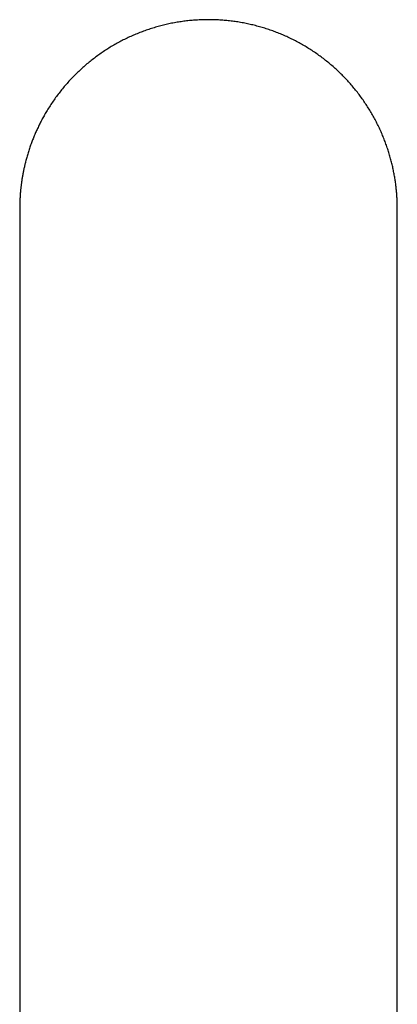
# Model space of a CAD drawing. Header units: millimetres. Extents: x 8 to 590, y 12 to 635.
# Tile 148 of 149: x 296 to 320, y 573 to 635. Entities that reach past the tile are written whole.
import ezdxf

# ---------------------------------------------------------------- set-up
doc = ezdxf.new("R2010")
doc.units = ezdxf.units.MM

msp = doc.modelspace()

# ---------------------------------------------------------------- linework, layer by layer
at = {"color": 7, "linetype": 'Continuous', "lineweight": 30}
for points, knots in [([(320.147, 623.259), (320.147, 623.264), (320.147, 623.274), (320.147, 623.287), (320.147, 623.3), (320.147, 623.312), (320.147, 623.323), (320.147, 623.333), (320.147, 623.342), (320.147, 623.351), (320.147, 623.359), (320.147, 623.367), (320.147, 623.374), (320.147, 623.381), (320.147, 623.387), (320.147, 623.392), (320.147, 623.397), (320.147, 623.402), (320.147, 623.407), (320.147, 623.411), (320.147, 623.416), (320.147, 623.42), (320.147, 623.423), (320.147, 623.427), (320.147, 623.429), (320.147, 623.431), (320.147, 623.432), (320.147, 623.433), (320.146, 623.434), (320.146, 623.437), (320.146, 623.441), (320.146, 623.448), (320.146, 623.46), (320.146, 623.481), (320.145, 623.521), (320.144, 623.576), (320.143, 623.642), (320.141, 623.714), (320.138, 623.797), (320.134, 623.887), (320.126, 624.032), (320.114, 624.226), (320.091, 624.485), (320.062, 624.752), (320.026, 625.029), (319.982, 625.308), (319.931, 625.593), (319.871, 625.885), (319.802, 626.183), (319.724, 626.484), (319.636, 626.79), (319.538, 627.1), (319.429, 627.412), (319.31, 627.726), (319.182, 628.04), (319.043, 628.351), (318.895, 628.66), (318.738, 628.965), (318.572, 629.267), (318.396, 629.564), (318.212, 629.857), (318.019, 630.145), (317.818, 630.427), (317.609, 630.703), (317.392, 630.973), (317.168, 631.236), (316.936, 631.493), (316.696, 631.743), (316.448, 631.988), (316.192, 632.226), (315.929, 632.457), (315.658, 632.681), (315.38, 632.897), (315.096, 633.105), (314.806, 633.304), (314.51, 633.496), (314.209, 633.678), (313.903, 633.851), (313.592, 634.015), (313.278, 634.169), (312.96, 634.314), (312.638, 634.449), (312.313, 634.575), (311.983, 634.692), (311.65, 634.799), (311.312, 634.897), (310.97, 634.984), (310.626, 635.063), (310.279, 635.131), (309.929, 635.188), (309.578, 635.236), (309.225, 635.273), (308.872, 635.299), (308.518, 635.316), (308.164, 635.321), (307.81, 635.317), (307.458, 635.301), (307.106, 635.276), (306.757, 635.241), (306.409, 635.195), (306.063, 635.139), (305.717, 635.073), (305.373, 634.996), (305.032, 634.91), (304.692, 634.813), (304.356, 634.707), (304.023, 634.59), (303.694, 634.465), (303.369, 634.329), (303.049, 634.185), (302.733, 634.031), (302.424, 633.869), (302.12, 633.698), (301.822, 633.519), (301.531, 633.333), (301.246, 633.138), (300.966, 632.936), (300.691, 632.725), (300.421, 632.504), (300.156, 632.274), (299.897, 632.036), (299.643, 631.789), (299.396, 631.533), (299.156, 631.27), (298.924, 630.999), (298.7, 630.722), (298.483, 630.437), (298.276, 630.147), (298.078, 629.85), (297.896, 629.561), (297.731, 629.281), (297.582, 629.012), (297.441, 628.743), (297.31, 628.476), (297.187, 628.209), (297.073, 627.945), (296.967, 627.683), (296.865, 627.413), (296.768, 627.135), (296.677, 626.85), (296.594, 626.569), (296.525, 626.311), (296.467, 626.073), (296.417, 625.853), (296.37, 625.628), (296.329, 625.404), (296.292, 625.182), (296.259, 624.963), (296.231, 624.74), (296.206, 624.513), (296.188, 624.316), (296.176, 624.151), (296.167, 624.02), (296.161, 623.897), (296.156, 623.78), (296.152, 623.669), (296.15, 623.597), (296.149, 623.559), (296.149, 623.556), (296.149, 623.553), (296.149, 623.548), (296.149, 623.543), (296.149, 623.535), (296.149, 623.527), (296.149, 623.518), (296.149, 623.509), (296.148, 623.499), (296.148, 623.49), (296.148, 623.48), (296.148, 623.469), (296.148, 623.459), (296.148, 623.447), (296.148, 623.434), (296.148, 623.421), (296.147, 623.406), (296.147, 623.391), (296.147, 623.375), (296.147, 623.358), (296.147, 623.34), (296.147, 623.322), (296.147, 623.302), (296.147, 623.281), (296.147, 623.266), (296.147, 623.259)], [0, 0, 0, 0, 0.005077, 0.009943, 0.014599, 0.019044, 0.023278, 0.027301, 0.031113, 0.035063, 0.038757, 0.042196, 0.04538, 0.048309, 0.050846, 0.053155, 0.055235, 0.057085, 0.058707, 0.060099, 0.061263, 0.062198, 0.062904, 0.063285, 0.06354, 0.063621, 0.063651, 0.063675, 0.063694, 0.063788, 0.063862, 0.063996, 0.064238, 0.064679, 0.065495, 0.067045, 0.068532, 0.070116, 0.072131, 0.074285, 0.076471, 0.082268, 0.087971, 0.094625, 0.101117, 0.107567, 0.114398, 0.121375, 0.1285, 0.135776, 0.143206, 0.15079, 0.158532, 0.166398, 0.174312, 0.182268, 0.190261, 0.198284, 0.206334, 0.214404, 0.222489, 0.230582, 0.238678, 0.246771, 0.254853, 0.262921, 0.270989, 0.279092, 0.287226, 0.295387, 0.30357, 0.311771, 0.319986, 0.32821, 0.336439, 0.344669, 0.352894, 0.361111, 0.369314, 0.3775, 0.385663, 0.3938, 0.401932, 0.410093, 0.418282, 0.426496, 0.434729, 0.44298, 0.451244, 0.459518, 0.467799, 0.476082, 0.484364, 0.492641, 0.50091, 0.509167, 0.517409, 0.525631, 0.533832, 0.542014, 0.550213, 0.558427, 0.566654, 0.574889, 0.583129, 0.59137, 0.599608, 0.607839, 0.61606, 0.624267, 0.632456, 0.640624, 0.648766, 0.65688, 0.664962, 0.673008, 0.681044, 0.689137, 0.697284, 0.705478, 0.713713, 0.721983, 0.730281, 0.7386, 0.746935, 0.755278, 0.763623, 0.771964, 0.780294, 0.788608, 0.795864, 0.803072, 0.810161, 0.817128, 0.823973, 0.830698, 0.837304, 0.843792, 0.850921, 0.857906, 0.864749, 0.871453, 0.876631, 0.881882, 0.88726, 0.892757, 0.897851, 0.903028, 0.908283, 0.913608, 0.918973, 0.922181, 0.925227, 0.928115, 0.930848, 0.933432, 0.935869, 0.935943, 0.936026, 0.936126, 0.93625, 0.93658, 0.937025, 0.937806, 0.938806, 0.940026, 0.941467, 0.94313, 0.945015, 0.947123, 0.949453, 0.952006, 0.955129, 0.958532, 0.962214, 0.966176, 0.970416, 0.974936, 0.979453, 0.984218, 0.989231, 0.994492, 1, 1, 1, 1]), ([(296.147, 623.319), (296.147, 623.319), (296.147, 623.32), (296.147, 623.312), (296.147, 623.294), (296.147, 623.266), (296.147, 623.229), (296.147, 623.184), (296.147, 623.133), (296.147, 623.073), (296.147, 623.005), (296.147, 622.929), (296.147, 622.844), (296.147, 622.75), (296.147, 622.647), (296.147, 622.536), (296.147, 622.416), (296.147, 622.286), (296.147, 622.148), (296.147, 622), (296.147, 621.838), (296.147, 621.66), (296.147, 621.465), (296.147, 621.259), (296.147, 621.042), (296.147, 620.82), (296.147, 620.595), (296.147, 620.367), (296.147, 620.13), (296.147, 619.883), (296.147, 619.628), (296.147, 619.365), (296.147, 619.094), (296.147, 618.814), (296.147, 618.522), (296.147, 618.218), (296.147, 617.902), (296.147, 617.577), (296.147, 617.241), (296.147, 616.894), (296.147, 616.538), (296.147, 616.172), (296.147, 615.795), (296.147, 615.408), (296.147, 615.01), (296.147, 614.602), (296.147, 614.184), (296.147, 613.755), (296.147, 613.328), (296.147, 612.904), (296.147, 612.484), (296.147, 612.055), (296.147, 611.617), (296.147, 611.17), (296.147, 610.719), (296.147, 610.264), (296.147, 609.805), (296.147, 609.338), (296.147, 608.863), (296.147, 608.382), (296.147, 607.897), (296.147, 607.406), (296.147, 606.908), (296.147, 606.398), (296.147, 605.878), (296.147, 605.345), (296.147, 604.805), (296.147, 604.257), (296.147, 603.7), (296.147, 603.136), (296.147, 602.564), (296.147, 601.985), (296.147, 601.399), (296.147, 600.804), (296.147, 600.202), (296.147, 599.596), (296.147, 598.986), (296.147, 598.373), (296.147, 597.752), (296.147, 597.12), (296.147, 596.476), (296.147, 595.821), (296.147, 595.159), (296.147, 594.489), (296.147, 593.813), (296.147, 593.129), (296.147, 592.454), (296.147, 591.789), (296.147, 591.134), (296.147, 590.472), (296.147, 589.806), (296.147, 589.133), (296.147, 588.468), (296.147, 587.811), (296.147, 587.162), (296.147, 586.508), (296.147, 585.849), (296.147, 585.186), (296.147, 584.518), (296.147, 583.846), (296.147, 583.169), (296.147, 582.489), (296.147, 581.808), (296.147, 581.126), (296.147, 580.447), (296.147, 579.767), (296.147, 578.696), (296.147, 577.231), (296.147, 575.369), (296.147, 573.496), (296.147, 571.613), (296.147, 569.72), (296.147, 568.454), (296.147, 567.819)], [0, 0, 0, 0, 0.003328, 0.0118, 0.020306, 0.028847, 0.037424, 0.045155, 0.052914, 0.060701, 0.068516, 0.07636, 0.084231, 0.092131, 0.100059, 0.108015, 0.115999, 0.124011, 0.132052, 0.140121, 0.148218, 0.157157, 0.16613, 0.175137, 0.184178, 0.193254, 0.201515, 0.209805, 0.218123, 0.226469, 0.234843, 0.243095, 0.251374, 0.25968, 0.268013, 0.276543, 0.285102, 0.293689, 0.302305, 0.310948, 0.31962, 0.328319, 0.337047, 0.345803, 0.354587, 0.363399, 0.37224, 0.381109, 0.390005, 0.398185, 0.406389, 0.414617, 0.422868, 0.431142, 0.439441, 0.447529, 0.455639, 0.463772, 0.471927, 0.480104, 0.488157, 0.496232, 0.504328, 0.512446, 0.520752, 0.52908, 0.53743, 0.545803, 0.554199, 0.562616, 0.571057, 0.579501, 0.587967, 0.596456, 0.604968, 0.613501, 0.621905, 0.630329, 0.638776, 0.647243, 0.655906, 0.664591, 0.673299, 0.682029, 0.690782, 0.699557, 0.708355, 0.716568, 0.724802, 0.733054, 0.741326, 0.749618, 0.757928, 0.765782, 0.773653, 0.781542, 0.789447, 0.79737, 0.80531, 0.813267, 0.821242, 0.829234, 0.837243, 0.845126, 0.853026, 0.860943, 0.868876, 0.890425, 0.912095, 0.933888, 0.955803, 0.97784, 1, 1, 1, 1]), ([(320.147, 568.417), (320.147, 568.761), (320.147, 569.645), (320.147, 571.067), (320.147, 572.681), (320.147, 574.287), (320.147, 575.616), (320.147, 576.669), (320.147, 577.45), (320.147, 578.228), (320.147, 579.005), (320.147, 579.779), (320.147, 580.552), (320.147, 581.324), (320.147, 582.065), (320.147, 582.775), (320.147, 583.454), (320.147, 584.129), (320.147, 584.799), (320.147, 585.461), (320.147, 586.114), (320.147, 586.759), (320.147, 587.4), (320.147, 588.076), (320.147, 588.787), (320.147, 589.531), (320.147, 590.268), (320.147, 590.999), (320.147, 591.722), (320.147, 592.432), (320.147, 593.127), (320.147, 593.81), (320.147, 594.485), (320.147, 595.153), (320.147, 595.81), (320.147, 596.456), (320.147, 597.091), (320.147, 597.72), (320.147, 598.345), (320.147, 598.967), (320.147, 599.586), (320.147, 600.197), (320.147, 600.8), (320.147, 601.396), (320.147, 601.984), (320.147, 602.563), (320.147, 603.135), (320.147, 603.698), (320.147, 604.253), (320.147, 604.8), (320.147, 605.336), (320.147, 605.861), (320.147, 606.375), (320.147, 606.882), (320.147, 607.384), (320.147, 607.881), (320.147, 608.374), (320.147, 608.859), (320.147, 609.335), (320.147, 609.803), (320.147, 610.263), (320.147, 610.733), (320.147, 611.21), (320.147, 611.695), (320.147, 612.17), (320.147, 612.634), (320.147, 613.085), (320.147, 613.523), (320.147, 613.949), (320.147, 614.365), (320.147, 614.773), (320.147, 615.174), (320.147, 615.567), (320.147, 615.95), (320.147, 616.323), (320.147, 616.685), (320.147, 617.037), (320.147, 617.379), (320.147, 617.711), (320.147, 618.033), (320.147, 618.345), (320.147, 618.646), (320.147, 618.938), (320.147, 619.22), (320.147, 619.501), (320.147, 619.78), (320.147, 620.055), (320.147, 620.32), (320.147, 620.572), (320.147, 620.805), (320.147, 621.021), (320.147, 621.219), (320.147, 621.409), (320.147, 621.589), (320.147, 621.758), (320.147, 621.918), (320.147, 622.068), (320.147, 622.208), (320.147, 622.341), (320.147, 622.466), (320.147, 622.583), (320.147, 622.69), (320.147, 622.789), (320.147, 622.879), (320.147, 622.961), (320.147, 623.038), (320.147, 623.109), (320.147, 623.172), (320.147, 623.224), (320.147, 623.265), (320.147, 623.294), (320.147, 623.312), (320.147, 623.32), (320.147, 623.319), (320.147, 623.319)], [0, 0, 0, 0, 0.012083, 0.031086, 0.049998, 0.068821, 0.087554, 0.09672, 0.105865, 0.114988, 0.124089, 0.133168, 0.142226, 0.151261, 0.160276, 0.168334, 0.176374, 0.184397, 0.192403, 0.200392, 0.20822, 0.216032, 0.223828, 0.231606, 0.240845, 0.250059, 0.25925, 0.268417, 0.27756, 0.286679, 0.295519, 0.304337, 0.313132, 0.321904, 0.330654, 0.339226, 0.347776, 0.356304, 0.364811, 0.373468, 0.382104, 0.390716, 0.399306, 0.407874, 0.416418, 0.42494, 0.433421, 0.441879, 0.450315, 0.458729, 0.467119, 0.475339, 0.483536, 0.491712, 0.499866, 0.508164, 0.51644, 0.524693, 0.532923, 0.541131, 0.549316, 0.557479, 0.566574, 0.575641, 0.58468, 0.59369, 0.602672, 0.611467, 0.620234, 0.628974, 0.637687, 0.646549, 0.655383, 0.664189, 0.672966, 0.681715, 0.690436, 0.699128, 0.707792, 0.716428, 0.725036, 0.733615, 0.742165, 0.750688, 0.759182, 0.768492, 0.777769, 0.787011, 0.796218, 0.805391, 0.813683, 0.821946, 0.830181, 0.838388, 0.846566, 0.854571, 0.862549, 0.8705, 0.878423, 0.88648, 0.894509, 0.902509, 0.910481, 0.918424, 0.926339, 0.934226, 0.943392, 0.952519, 0.961607, 0.970657, 0.979668, 0.988641, 0.997065, 1, 1, 1, 1])]:
    msp.add_open_spline(points, degree=3, knots=knots, dxfattribs=at)

doc.saveas('drawing.dxf')
